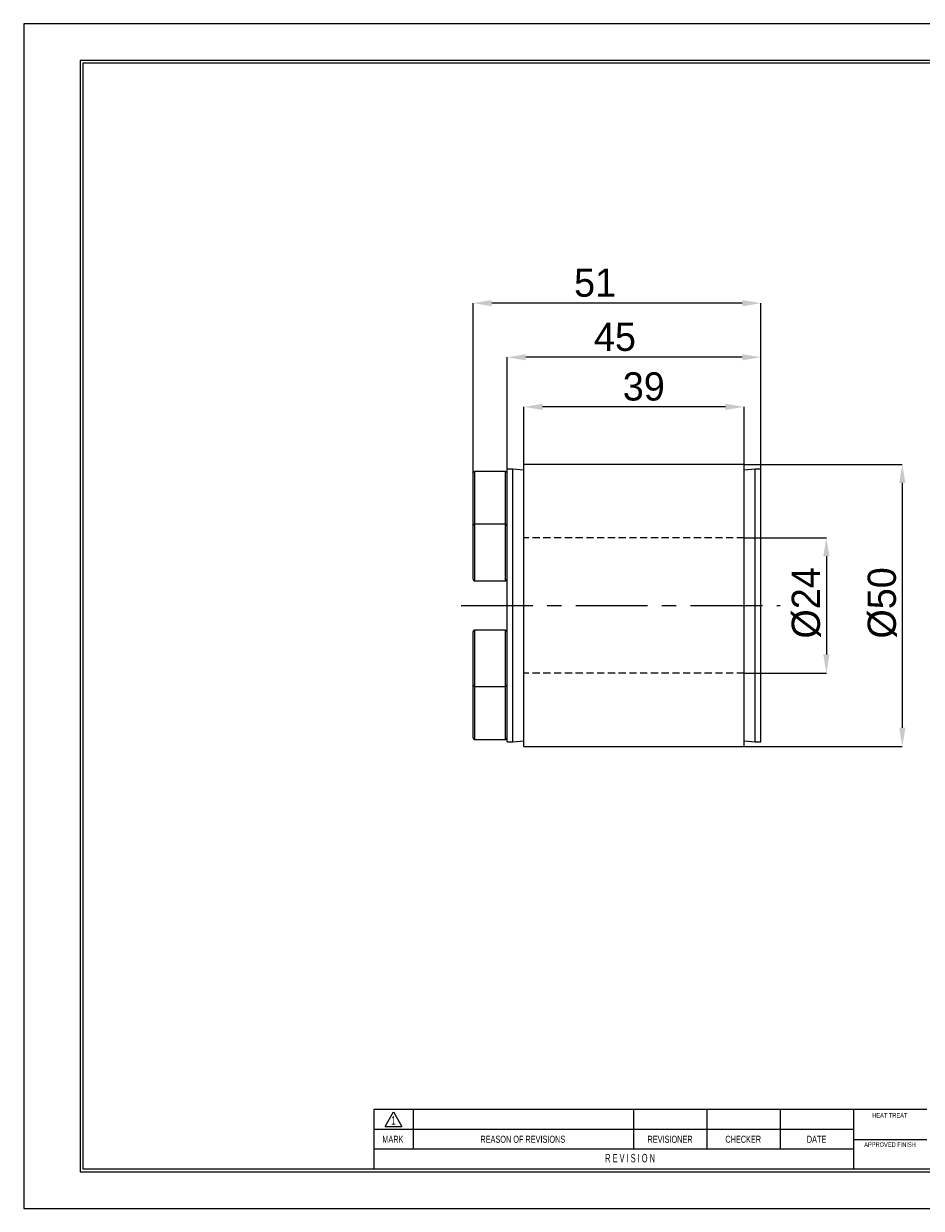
# Model space of a CAD drawing. Header units: millimetres. Extents: x 0 to 297, y 0 to 210.
# Tile 1 of 2: x 0 to 159, y 0 to 210. Entities that reach past the tile are written whole.
import ezdxf
from ezdxf.enums import TextEntityAlignment as Align

# ---------------------------------------------------------------- set-up
doc = ezdxf.new("R2010")
doc.units = ezdxf.units.MM
doc.header["$PDSIZE"] = -1
doc.linetypes.add('CENTERX2', pattern=[20.32, 12.7, -2.54, 2.54, -2.54])
doc.linetypes.add('HIDDEN', pattern=[1.905, 1.27, -0.635])
for name, color, linetype in [('가상선', 2, 'HIDDEN'), ('문자', 7, 'Continuous'), ('중심선', 1, 'CENTERX2')]:
    doc.layers.add(name, color=color, linetype=linetype)
doc.layers.add('치수선', color=5, linetype='Continuous', lineweight=15)
doc.styles.add('SLDTEXTSTYLE0', font='TXT', dxfattribs={"width": 0.75})
doc.styles.add('SLDTEXTSTYLE2', font='TXT', dxfattribs={"width": 0.75, "bigfont": 'bigfont'})
doc.styles.add('SLDTEXTSTYLE8', font='TXT', dxfattribs={"width": 0.633333})
doc.dimstyles.new('SLDDIMSTYLE0', dxfattribs={"dimtxt": 3.5, "dimasz": 3.302, "dimexe": 0, "dimexo": 0.0625, "dimgap": 0.875, "dimtad": 1, "dimrnd": 1e-09, "dimzin": 12, "dimdsep": 46, "dimtxsty": 'SLDTEXTSTYLE0', "dimsah": 1, "dimcen": 0.09, "dimadec": 0, "dimazin": 3, "dimtfac": 1, "dimtmove": 0, "dimatfit": 0, "dimfxl": 1, "dimfrac": 2, "dimtolj": 1, "dimtzin": 12, "dimarcsym": 0})
doc.dimstyles.new('SLDDIMSTYLE1', dxfattribs={"dimtxt": 3.5, "dimasz": 3.302, "dimexe": 0, "dimexo": 0.0625, "dimgap": 0.875, "dimtad": 1, "dimrnd": 1e-09, "dimzin": 12, "dimdsep": 46, "dimtxsty": 'SLDTEXTSTYLE0', "dimsah": 1, "dimcen": 0.09, "dimadec": 0, "dimazin": 3, "dimtfac": 1, "dimtofl": 0, "dimtmove": 0, "dimatfit": 3, "dimfxl": 1, "dimfrac": 2, "dimtolj": 1, "dimtzin": 12, "dimarcsym": 0})
doc.dimstyles.new('SLDDIMSTYLE2', dxfattribs={"dimtxt": 3.5, "dimasz": 3.302, "dimexe": 0, "dimexo": 0.0625, "dimgap": 0.875, "dimtad": 1, "dimdec": 0, "dimrnd": 1e-09, "dimzin": 12, "dimdsep": 46, "dimtxsty": 'SLDTEXTSTYLE0', "dimsah": 1, "dimcen": 0.09, "dimadec": 0, "dimazin": 3, "dimtfac": 1, "dimtofl": 0, "dimtmove": 0, "dimatfit": 3, "dimfxl": 1, "dimfrac": 2, "dimtolj": 1, "dimtzin": 12, "dimarcsym": 0})

# ---------------------------------------------------------------- blocks, each defined once
blk = doc.blocks.new('AAAA')
at = {"color": 250, "true_color": 0x191924}
for p, q in [((-298.87, 124.28), (-595.87, 124.28)), ((-595.87, 124.28), (-595.87, -85.72)), ((-595.87, -85.72), (-298.87, -85.72))]:
    blk.add_line(p, q, dxfattribs=at)
at = {"lineweight": 0}
for p, q in [((-305.37, 117.78), (-585.87, 117.78)), ((-585.87, 117.78), (-585.87, -79.22)), ((-585.87, -79.22), (-305.37, -79.22))]:
    blk.add_line(p, q, dxfattribs=at)
for p, q in [((-305.87, 117.28), (-585.37, 117.28)), ((-585.37, 117.28), (-585.37, -78.72)), ((-435.87, -68.22), (-533.87, -68.22)), ((-533.87, -68.22), (-533.87, -78.72)), ((-531.87, -71.21), (-530.37, -68.61)), ((-530.37, -68.61), (-528.87, -71.21)), ((-526.87, -68.22), (-526.87, -75.22)), ((-487.87, -68.22), (-487.87, -75.22)), ((-474.87, -68.22), (-474.87, -75.22)), ((-461.87, -68.22), (-461.87, -75.22)), ((-448.87, -68.22), (-448.87, -78.72)), ((-531.87, -71.21), (-528.87, -71.21)), ((-448.87, -71.72), (-533.87, -71.72)), ((-448.87, -75.22), (-533.87, -75.22)), ((-448.87, -73.52), (-435.87, -73.52)), ((-585.37, -78.72), (-305.87, -78.72))]:
    blk.add_line(p, q)
at = {"color": 250, "true_color": 0x191924, "width": 0.75}
for tag, height, style, p in [('TITLE', 2.5, 'SLDTEXTSTYLE2', (-358.7, -62.04)), ('도번', 2.5, 'SLDTEXTSTYLE2', (-344.69, -70.81)), ('필렛', 1.15, 'SLDTEXTSTYLE0', (-416.62, -75.73)), ('SCALE', 1.2, 'SLDTEXTSTYLE0', (-342.09, -76.51)), ('DATE', 1.2, 'SLDTEXTSTYLE0', (-318.85, -76.56)), ('모따기', 1.15, 'SLDTEXTSTYLE0', (-416.62, -78.33))]:
    blk.add_attdef(tag, text='', height=height, dxfattribs=dict(at, style=style)).set_placement(p, align=Align.BOTTOM_LEFT)
at = {"layer": '문자', "attachment_point": 2}
for s, insert, char_height, style in [('HEAT TREAT', (-442.45, -68.82), 0.8, 'SLDTEXTSTYLE0'), ('1', (-530.38, -69.37), 1.5, 'SLDTEXTSTYLE0'), ('MARK', (-530.48, -72.85), 1.25, 'SLDTEXTSTYLE0'), ('REASON OF REVISIONS', (-507.46, -72.85), 1.25, 'SLDTEXTSTYLE0'), ('REVISIONER', (-481.38, -72.85), 1.25, 'SLDTEXTSTYLE0'), ('CHECKER', (-468.42, -72.85), 1.25, 'SLDTEXTSTYLE0'), ('DATE', (-455.43, -72.85), 1.25, 'SLDTEXTSTYLE0'), ('APPROVED FINISH', (-442.42, -74.02), 0.8, 'SLDTEXTSTYLE0'), ('R E V I S I O N', (-488.46, -76.07), 1.5, 'SLDTEXTSTYLE8')]:
    blk.add_mtext(s, dxfattribs=dict(at, insert=insert, char_height=char_height, style=style))
blk = doc.blocks.new('_D')
at = {"layer": 'Defpoints', "color": 0}
for p in [(127.63, 118.94), (127.63, 94.94), (142.21, 94.94)]:
    blk.add_point(p, dxfattribs=at)
at = {"layer": '치수선', "color": 0, "lineweight": -2}
for p, q in [((127.7, 118.94), (142.21, 118.94)), ((142.21, 115.64), (142.21, 98.24)), ((127.7, 94.94), (142.21, 94.94))]:
    blk.add_line(p, q, dxfattribs=at)
at = {"layer": '치수선', "color": 0}
for points in [[(141.66, 115.64), (142.76, 115.64), (142.21, 118.94)], [(141.66, 98.24), (142.76, 98.24), (142.21, 94.94)]]:
    blk.add_solid(points, dxfattribs=at)
at = {"layer": '치수선', "color": 3, "insert": (136.07, 107.38), "char_height": 5, "attachment_point": 2, "rotation": 90}
blk.add_mtext('\\A1;%%c24', dxfattribs=at)
blk = doc.blocks.new('_D_1')
at = {"layer": 'Defpoints', "color": 0}
for p in [(127.63, 131.94), (127.63, 81.94), (155.66, 81.94)]:
    blk.add_point(p, dxfattribs=at)
at = {"layer": '치수선', "color": 0, "lineweight": -2}
for p, q in [((127.7, 131.94), (155.66, 131.94)), ((155.66, 128.64), (155.66, 85.24)), ((127.7, 81.94), (155.66, 81.94))]:
    blk.add_line(p, q, dxfattribs=at)
at = {"layer": '치수선', "color": 0}
for points in [[(155.11, 128.64), (156.21, 128.64), (155.66, 131.94)], [(155.11, 85.24), (156.21, 85.24), (155.66, 81.94)]]:
    blk.add_solid(points, dxfattribs=at)
at = {"layer": '치수선', "color": 3, "insert": (149.53, 107.38), "char_height": 5, "attachment_point": 2, "rotation": 90}
blk.add_mtext('\\A1;%%c50', dxfattribs=at)
blk = doc.blocks.new('_D_2')
at = {"layer": 'Defpoints', "color": 0}
for p in [(88.63, 142.13), (88.63, 131.94), (127.63, 131.94)]:
    blk.add_point(p, dxfattribs=at)
at = {"layer": '치수선', "color": 0, "lineweight": -2}
for p, q in [((88.63, 132), (88.63, 142.13)), ((124.33, 142.13), (91.94, 142.13)), ((127.63, 132), (127.63, 142.13))]:
    blk.add_line(p, q, dxfattribs=at)
at = {"layer": '치수선', "color": 0}
for points in [[(91.94, 142.68), (91.94, 141.58), (88.63, 142.13)], [(124.33, 142.68), (124.33, 141.58), (127.63, 142.13)]]:
    blk.add_solid(points, dxfattribs=at)
at = {"layer": '치수선', "color": 3, "insert": (109.87, 148.26), "char_height": 5, "attachment_point": 2}
blk.add_mtext('\\A1;39', dxfattribs=at)
blk = doc.blocks.new('_D_3')
at = {"layer": 'Defpoints', "color": 0}
for p in [(85.64, 150.93), (85.64, 131.11), (130.62, 131.11)]:
    blk.add_point(p, dxfattribs=at)
at = {"layer": '치수선', "color": 0, "lineweight": -2}
for p, q in [((85.64, 131.17), (85.64, 150.93)), ((127.32, 150.93), (88.95, 150.93)), ((130.62, 131.17), (130.62, 150.93))]:
    blk.add_line(p, q, dxfattribs=at)
at = {"layer": '치수선', "color": 0}
for points in [[(88.95, 151.48), (88.95, 150.38), (85.64, 150.93)], [(127.32, 151.48), (127.32, 150.38), (130.62, 150.93)]]:
    blk.add_solid(points, dxfattribs=at)
at = {"layer": '치수선', "color": 3, "insert": (104.76, 157.06), "char_height": 5, "attachment_point": 2}
blk.add_mtext('\\A1;45', dxfattribs=at)
blk = doc.blocks.new('_D_4')
at = {"layer": 'Defpoints', "color": 0}
for p in [(79.64, 160.52), (79.64, 130.44), (130.62, 131.11)]:
    blk.add_point(p, dxfattribs=at)
at = {"layer": '치수선', "color": 0, "lineweight": -2}
for p, q in [((79.64, 130.5), (79.64, 160.52)), ((127.32, 160.52), (82.95, 160.52)), ((130.62, 131.17), (130.62, 160.52))]:
    blk.add_line(p, q, dxfattribs=at)
at = {"layer": '치수선', "color": 0}
for points in [[(82.95, 161.07), (82.95, 159.97), (79.64, 160.52)], [(127.32, 161.07), (127.32, 159.97), (130.62, 160.52)]]:
    blk.add_solid(points, dxfattribs=at)
at = {"layer": '치수선', "color": 3, "insert": (101.24, 166.66), "char_height": 5, "attachment_point": 2}
blk.add_mtext('\\A1;51', dxfattribs=at)

msp = doc.modelspace()

# ---------------------------------------------------------------- linework, layer by layer
for p, q in [((79.645, 121.067), (79.645, 130.442)), ((85.395, 130.692), (79.895, 130.692)), ((79.895, 130.692), (79.895, 121.317)), ((85.395, 121.317), (85.395, 130.692)), ((86.645, 131.105), (85.645, 131.105)), ((85.645, 106.942), (85.645, 131.105)), ((88.635, 130.94), (86.645, 131.105)), ((86.645, 106.942), (86.645, 131.105)), ((127.635, 131.942), (88.635, 131.942)), ((88.635, 81.942), (88.635, 131.942)), ((127.635, 81.942), (127.635, 131.942)), ((129.625, 131.105), (127.635, 130.94)), ((130.625, 131.105), (129.625, 131.105)), ((129.625, 106.942), (129.625, 131.105)), ((130.625, 106.942), (130.625, 131.105)), ((79.645, 120.431), (79.645, 121.067)), ((79.645, 111.567), (79.645, 120.431)), ((85.395, 121.317), (79.895, 121.317)), ((79.895, 121.317), (79.895, 120.647)), ((79.895, 120.647), (79.895, 111.317)), ((85.395, 120.647), (85.395, 121.317)), ((85.395, 111.317), (85.395, 120.647)), ((79.895, 111.317), (85.395, 111.317)), ((85.645, 82.779), (85.645, 106.942)), ((86.645, 82.779), (86.645, 106.942)), ((129.625, 82.779), (129.625, 106.942)), ((130.625, 82.779), (130.625, 106.942)), ((79.645, 97.567), (79.645, 102.317)), ((85.395, 102.567), (79.895, 102.567)), ((79.895, 102.567), (79.895, 97.567)), ((85.395, 97.567), (85.395, 102.567)), ((79.645, 92.817), (79.645, 97.567)), ((79.895, 97.567), (79.895, 92.567)), ((85.395, 92.567), (85.395, 97.567)), ((79.645, 84.078), (79.645, 92.817)), ((79.895, 92.567), (85.395, 92.567)), ((79.895, 92.567), (79.895, 83.862)), ((85.395, 83.862), (85.395, 92.567)), ((79.645, 83.442), (79.645, 84.078)), ((79.895, 83.862), (79.895, 83.192)), ((79.895, 83.192), (85.395, 83.192)), ((85.395, 83.192), (85.395, 83.862)), ((85.645, 82.779), (86.645, 82.779)), ((86.645, 82.779), (88.635, 82.944)), ((88.635, 81.942), (127.635, 81.942)), ((127.635, 82.944), (129.625, 82.779)), ((129.625, 82.779), (130.625, 82.779))]:
    msp.add_line(p, q)
for centre, start, end in [((79.895, 130.442), 90, 180), ((85.395, 130.442), 0, 90), ((79.895, 121.067), 90, 180), ((85.395, 121.067), 0, 90), ((79.895, 111.567), 180, 270), ((85.395, 111.567), 270, 0), ((79.895, 102.317), 90, 180), ((85.395, 102.317), 0, 90), ((79.895, 92.817), 180, 270), ((85.395, 92.817), 270, 0), ((79.895, 83.442), 180, 270), ((85.395, 83.442), 270, 0)]:
    msp.add_arc(centre, 0.25, start, end)
at = {"layer": '가상선'}
for p, q in [((127.635, 118.942), (88.635, 118.942)), ((127.635, 94.942), (88.635, 94.942))]:
    msp.add_line(p, q, dxfattribs=at)
at = {"layer": '중심선', "linetype": 'CENTERX2', "lineweight": 0}
msp.add_line((77.531, 106.942), (134.042, 106.942), dxfattribs=at)

# ---------------------------------------------------------------- block references
at = {"color": 7, "linetype": 'Continuous'}
msp.add_blockref('AAAA', (595.902, 85.776), dxfattribs=at)

# ---------------------------------------------------------------- dimensions: what is measured, and where the dimension line sits
at = {"layer": '치수선', "color": 5, "true_color": 0x0000ff}
for base, p1, p2, dimstyle, picture, middle in [((79.645, 160.522), (130.625, 131.105), (79.645, 130.442), 'SLDDIMSTYLE2', '_D_4', (101.238, 160.522)), ((85.645, 150.928), (130.625, 131.105), (85.645, 131.105), 'SLDDIMSTYLE2', '_D_3', (104.764, 150.928)), ((88.635, 142.133), (127.635, 131.942), (88.635, 131.942), 'SLDDIMSTYLE1', '_D_2', (109.868, 142.133))]:
    dim = msp.add_linear_dim(base=base, p1=p1, p2=p2, dimstyle=dimstyle, override={"dimtxt": 5, "dimgap": 1, "dimtxsty": 'Standard', "dimclrt": 3}, dxfattribs=at)
    dim.commit()
    dim.dimension.update_dxf_attribs({"geometry": picture, "text_midpoint": middle, "dimtype": 160})
for base, p1, p2, dimstyle, picture, middle in [((155.657, 81.942), (127.635, 131.942), (127.635, 81.942), 'SLDDIMSTYLE1', '_D_1', (155.657, 107.379)), ((142.207, 94.942), (127.635, 118.942), (127.635, 94.942), 'SLDDIMSTYLE0', '_D', (142.207, 107.379))]:
    dim = msp.add_linear_dim(base=base, p1=p1, p2=p2, angle=90, text='%%c<>', dimstyle=dimstyle, override={"dimtxt": 5, "dimgap": 1, "dimtxsty": 'Standard', "dimclrt": 3}, dxfattribs=at)
    dim.commit()
    dim.dimension.update_dxf_attribs({"geometry": picture, "text_midpoint": middle, "dimtype": 160})

doc.saveas('drawing.dxf')
